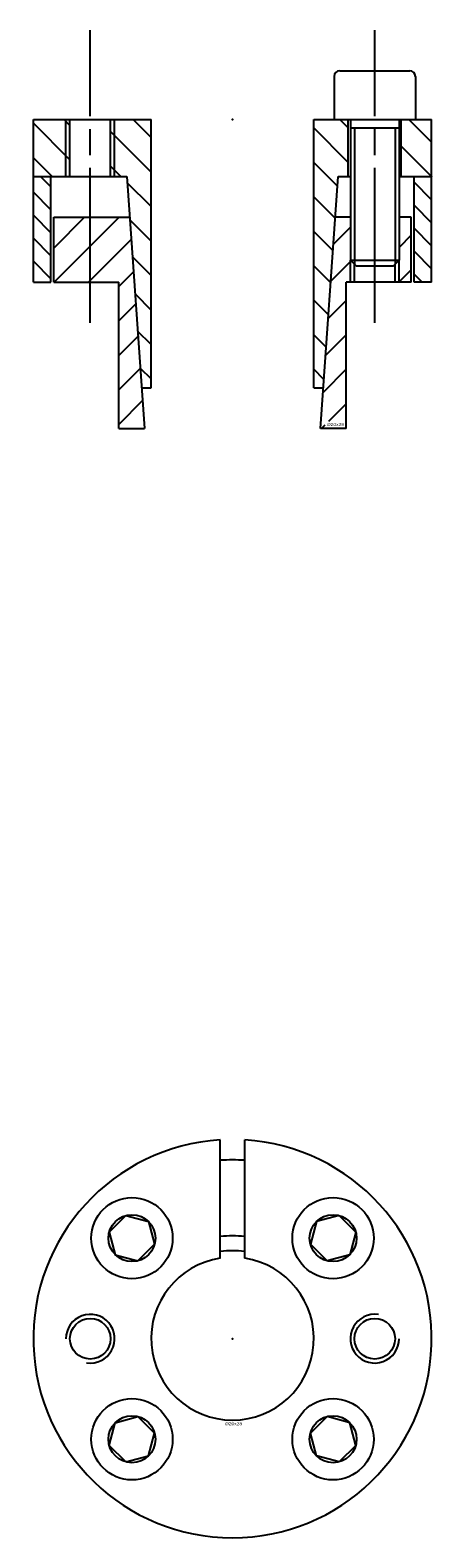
# Model space of a CAD drawing. Extents: x -25 to 25, y -25 to 161.
import ezdxf
from ezdxf.enums import TextEntityAlignment as Align

# ---------------------------------------------------------------- set-up
doc = ezdxf.new("R2010")
doc.units = 0
doc.linetypes.add('CADRA_CENTERLINE', pattern=[25.4, 19.05, -1.5875, 3.175, -1.5875])
doc.linetypes.add('CADRA_SOLID', pattern=[0])
doc.layers.get('0').update_dxf_attribs({"color": 112, "linetype": 'CADRA_SOLID'})

# ---------------------------------------------------------------- blocks, each defined once
blk = doc.blocks.new('BLOCK1')
for p, q in [((-1.5, 9.9), (-1.5, 24.45)), ((1.5, 9.9), (1.5, 24.45)), ((-15.16, 13.12), (-13.12, 15.16)), ((-13.12, 15.16), (-10.33, 14.42)), ((13.12, 15.16), (10.33, 14.42)), ((13.12, 15.16), (15.16, 13.12)), ((-15.16, 13.12), (-14.42, 10.33)), ((-10.33, 14.42), (-9.59, 11.63)), ((10.33, 14.42), (9.59, 11.63)), ((15.16, 13.12), (14.42, 10.33)), ((-11.63, 9.59), (-9.59, 11.63)), ((9.59, 11.63), (11.63, 9.59)), ((-14.42, 10.33), (-11.63, 9.59)), ((14.42, 10.33), (11.63, 9.59)), ((-15.16, -13.12), (-14.42, -10.33)), ((-14.42, -10.33), (-11.63, -9.59)), ((-9.59, -11.63), (-11.63, -9.59)), ((11.63, -9.59), (9.59, -11.63)), ((14.42, -10.33), (11.63, -9.59)), ((15.16, -13.12), (14.42, -10.33)), ((-10.33, -14.42), (-9.59, -11.63)), ((10.33, -14.42), (9.59, -11.63)), ((-13.12, -15.16), (-15.16, -13.12)), ((-13.12, -15.16), (-10.33, -14.42)), ((13.12, -15.16), (10.33, -14.42)), ((15.16, -13.12), (13.12, -15.16))]:
    blk.add_line(p, q)
for centre, radius in [((-12.37, 12.37), 5), ((12.37, 12.37), 5), ((-12.37, 12.37), 2.89), ((12.37, 12.37), 2.89), ((-17.5, 0), 2.5), ((17.5, 0), 2.5), ((-12.37, -12.37), 5), ((12.37, -12.37), 5), ((-12.37, -12.37), 2.89), ((12.37, -12.37), 2.89)]:
    blk.add_circle(centre, radius)
for centre, radius, start, end in [((0, 0), 24.5, 93.5101, 446.4899), ((0, 0), 22, 86.0904, 93.9096), ((0, 0), 12.65, 83.19, 96.81), ((0, 0), 10.01, 98.6182, 441.3818), ((0, 0), 10.83, 82.0387, 97.9613), ((-17.5, 0), 3, 261.4867, 540), ((17.5, 0), 3, 81.4867, 360)]:
    blk.add_arc(centre, radius, start, end)
blk.add_point((0, 0))
blk.add_text('%%c20x28', height=0.35).set_placement((-0.92, -10.64), (1.18, -10.64), align=Align.FIT)
blk = doc.blocks.new('_X2')
for p, q in [((-23.62, -7), (-22.35, -8.27)), ((24.47, -7), (24.5, -7.03)), ((-22.35, -11.1), (-24.5, -8.95)), ((24.5, -9.86), (22.35, -7.71)), ((22.35, -10.54), (24.5, -12.69)), ((-24.5, -11.77), (-22.35, -13.92)), ((-22.35, -16.75), (-24.5, -14.6)), ((24.5, -15.52), (22.35, -13.37)), ((22.35, -16.2), (24.5, -18.35)), ((-24.5, -17.43), (-22.35, -19.58)), ((23.32, -20), (22.35, -19.03))]:
    blk.add_line(p, q)
blk = doc.blocks.new('_X1')
for p, q in [((-20, -0.72), (-20.72, 0)), ((-10.01, -2.22), (-12.23, 0)), ((24.5, -2.79), (21.71, 0)), ((-20, -4.96), (-24.5, -0.46)), ((-10.01, -6.46), (-15, -1.47)), ((14.25, -5.27), (10.01, -1.03)), ((14.25, -1.03), (13.22, 0)), ((24.47, -7), (20.75, -3.28)), ((-22.2, -7), (-24.5, -4.7)), ((12.92, -8.18), (10.01, -5.27)), ((-13.72, -7), (-15, -5.72)), ((-10.01, -10.71), (-12.95, -7.77)), ((12.64, -12.14), (10.01, -9.51)), ((-10.01, -14.95), (-12.63, -12.33)), ((12.36, -16.11), (10.01, -13.76)), ((-10.01, -19.19), (-12.31, -16.9)), ((12.08, -20.07), (10.01, -18)), ((-11.99, -21.46), (-10.01, -23.44)), ((11.81, -24.04), (10.01, -22.24)), ((-10.01, -27.68), (-11.67, -26.02)), ((11.53, -28), (10.01, -26.48)), ((-11.35, -30.58), (-10.01, -31.92)), ((11.25, -31.97), (10.01, -30.73))]:
    blk.add_line(p, q)
blk = doc.blocks.new('_X0')
for p, q in [((-18.19, -12), (-22, -15.81)), ((-13.95, -12), (-21.95, -20)), ((-12.46, -14.75), (-17.71, -20)), ((14.5, -13.25), (12.42, -15.33)), ((22, -14.24), (20.5, -15.74)), ((14.6, -17.4), (12.1, -19.9)), ((22, -18.48), (20.48, -20)), ((-12.18, -18.72), (-13.99, -20.53)), ((13.99, -22.25), (11.78, -24.46)), ((-11.9, -22.68), (-13.99, -24.77)), ((-11.62, -26.65), (-13.99, -29.01)), ((13.99, -26.49), (11.46, -29.02)), ((-11.35, -30.61), (-13.99, -33.26)), ((13.99, -30.73), (11.14, -33.58)), ((-11.07, -34.58), (-13.99, -37.5)), ((13.99, -34.97), (11.8, -37.16)), ((10.96, -38), (11.41, -37.55))]:
    blk.add_line(p, q)
blk = doc.blocks.new('BLOCK0')
at = {"linetype": 'CADRA_CENTERLINE'}
for p, q in [((-17.5, -25), (-17.5, 11)), ((17.5, -25), (17.5, 11))]:
    blk.add_line(p, q, dxfattribs=at)
for p, q in [((13.2, 6), (21.8, 6)), ((12.5, 5.3), (12.5, 0)), ((22.5, 5.3), (22.5, 0)), ((-24.5, 0), (-10.01, 0)), ((-24.5, -7), (-24.5, 0)), ((-20.5, -7), (-20.5, 0)), ((-20, -7), (-20, 0)), ((-15, -7), (-15, 0)), ((-14.5, -7), (-14.5, 0)), ((-10.01, -33), (-10.01, 0)), ((10.01, -33), (10.01, 0)), ((10.01, 0), (14.5, 0)), ((12.5, 0), (22.5, 0)), ((14.25, -7), (14.25, 0)), ((14.5, 0), (14.5, -17.3)), ((20.5, 0), (24.5, 0)), ((20.5, 0), (20.5, -17.3)), ((20.75, -7), (20.75, 0)), ((14.5, -1), (20.5, -1)), ((15, -1), (15, -17.8)), ((20, -1), (20, -17.8)), ((24.5, -7), (24.5, 0)), ((-24.5, -7), (-13, -7)), ((-24.5, -20), (-24.5, -7)), ((-22.35, -20), (-22.35, -7)), ((-13, -7), (-10.83, -38)), ((10.83, -38), (13, -7)), ((13, -7), (14.5, -7)), ((20.5, -7), (24.5, -7)), ((22.35, -20), (22.35, -7)), ((24.5, -20), (24.5, -7)), ((-22, -12), (-12.65, -12)), ((-22, -20), (-22, -12)), ((14.5, -12), (12.65, -12)), ((22, -12), (20.5, -12)), ((22, -20), (22, -12)), ((14.5, -17.3), (15.2, -18)), ((14.5, -17.3), (20.5, -17.3)), ((14.5, -20), (14.5, -17.3)), ((15, -20), (15, -17.8)), ((15.2, -18), (19.8, -18)), ((19.8, -18), (20.5, -17.3)), ((20, -20), (20, -17.8)), ((20.5, -20), (20.5, -17.3)), ((-24.5, -20), (-22.35, -20)), ((-22, -20), (-13.99, -20)), ((-13.99, -38), (-13.99, -20)), ((22, -20), (13.99, -20)), ((13.99, -38), (13.99, -20)), ((24.5, -20), (22.35, -20)), ((-11.18, -33), (-10.01, -33)), ((10.01, -33), (11.18, -33)), ((-13.99, -38), (-10.83, -38)), ((13.99, -38), (10.83, -38))]:
    blk.add_line(p, q)
for centre, start, end in [((13.2, 5.3), 90, 180), ((21.8, 5.3), 0, 90)]:
    blk.add_arc(centre, 0.7, start, end)
blk.add_point((0, 0))
for name in ['_X1', '_X2', '_X0']:
    blk.add_blockref(name, (0, 0))
blk.add_text('%%c20x28', height=0.35).set_placement((11.62, -37.69), (13.72, -37.69), align=Align.FIT)

msp = doc.modelspace()

# ---------------------------------------------------------------- block references
for name, p in [('BLOCK0', (0, 150)), ('BLOCK1', (0, 0))]:
    msp.add_blockref(name, p)

doc.saveas('drawing.dxf')
